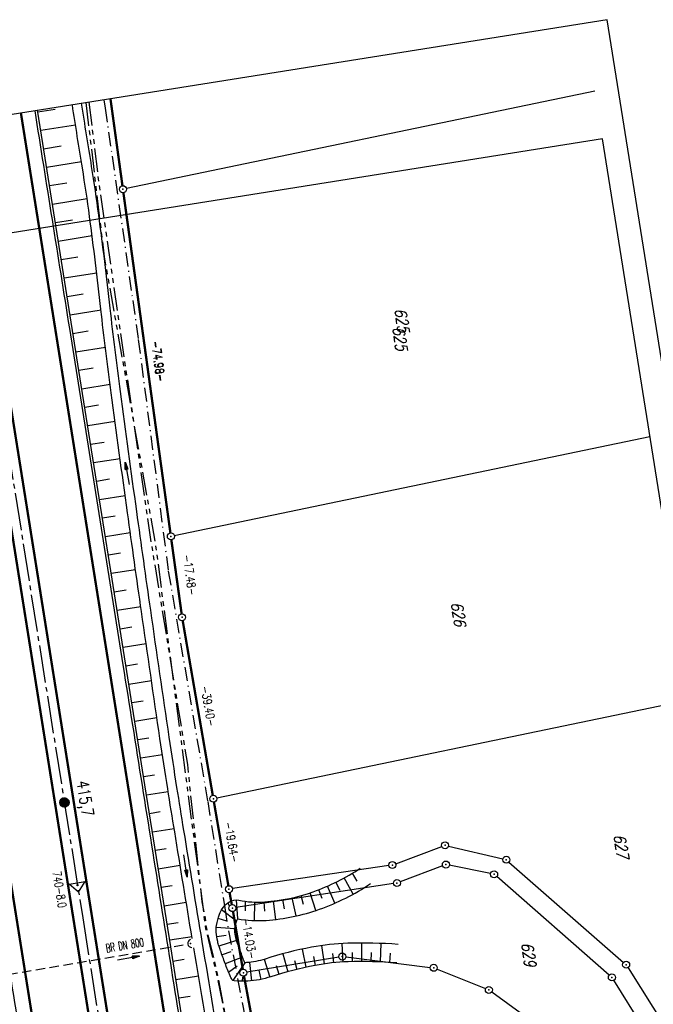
# Model space of a CAD drawing. Extents: x 447827 to 448299, y 438389 to 439851.
# Tile 115 of 116: x 447995 to 448130, y 439641 to 439851. Entities that reach past the tile are written whole.
import ezdxf
from ezdxf.enums import TextEntityAlignment as Align

# ---------------------------------------------------------------- set-up
doc = ezdxf.new("R2010")
doc.units = 0
doc.header["$LTSCALE"] = 2
doc.header["$MEASUREMENT"] = 0
for name, pattern in [('ACHSE', [5.5, 4, -0.5, 0.5, -0.5]), ('AUSGEZOGEN', [0]), ('BAB-FM2', [2.6, 1.5, -0.5, 0.1, -0.5]), ('GESTRICH-X2', [1.5, 1, -0.5]), ('PHANTOMX2', [5, 2.5, -0.5, 0.5, -0.5, 0.5, -0.5])]:
    doc.linetypes.add(name, pattern=pattern)
doc.layers.get('0').update_dxf_attribs({"linetype": 'AUSGEZOGEN'})
for name, color, linetype in [('209-ABSTAND', 8, 'AUSGEZOGEN'), ('209-FLSTNR', 8, 'AUSGEZOGEN'), ('209-GRENZL', 8, 'AUSGEZOGEN'), ('209-GRENZL-BAB', 7, 'AUSGEZOGEN'), ('209-GRENZP-BAB', 7, 'AUSGEZOGEN'), ('210-ABSTAND', 8, 'AUSGEZOGEN'), ('210-FLSTNR', 8, 'AUSGEZOGEN'), ('210-GRENZL', 8, 'AUSGEZOGEN'), ('210-GRENZL-BAB', 7, 'AUSGEZOGEN'), ('210-GRENZP', 8, 'AUSGEZOGEN'), ('210-GRENZP-BAB', 7, 'AUSGEZOGEN'), ('ACHSETOP', 250, 'ACHSE'), ('BAB_FM', 5, 'BAB-FM2'), ('BOESCHG', 250, 'AUSGEZOGEN'), ('DURCHL', 200, 'GESTRICH-X2'), ('FBRTOP', 250, 'AUSGEZOGEN'), ('HEKT_B', 250, 'CONTINUOUS'), ('KANAL', 7, 'GESTRICH-X2'), ('Lichtwellenleiter COLT', 46, 'PHANTOMX2'), ('Lichtwellenleiter GLH', 46, 'PHANTOMX2'), ('MULDE', 250, 'AUSGEZOGEN'), ('Netzknoten_PKT', 7, 'CONTINUOUS'), ('Netzknoten_PKT-NR', 7, 'CONTINUOUS'), ('Netzknoten_SIGNATUR', 7, 'CONTINUOUS'), ('PFEIL', 7, 'CONTINUOUS'), ('PFEILTOP', 200, 'AUSGEZOGEN'), ('Planeinteilung', 250, 'CONTINUOUS'), ('RAHMEN', 7, 'AUSGEZOGEN'), ('SCHSYMBOL', 200, 'AUSGEZOGEN')]:
    doc.layers.add(name, color=color, linetype=linetype)
doc.styles.add('ROMANS', font='romans.shx', dxfattribs={"width": 0.8})

# ---------------------------------------------------------------- blocks, each defined once
blk = doc.blocks.new('*X15')
at = {"color": 0}
for p, q in [((212.23, 257.39), (213.24, 258.4)), ((212.24, 257.33), (213.31, 258.4)), ((212.24, 257.47), (213.17, 258.4)), ((212.24, 257.26), (213.37, 258.39)), ((212.24, 257.55), (213.09, 258.39)), ((212.25, 257.2), (213.43, 258.38)), ((212.26, 257.63), (213, 258.37)), ((212.27, 257.14), (213.49, 258.37)), ((212.28, 257.09), (213.55, 258.35)), ((212.29, 257.73), (212.9, 258.35)), ((212.3, 257.04), (213.6, 258.33)), ((212.32, 256.99), (213.65, 258.31)), ((212.34, 257.86), (212.78, 258.29)), ((212.35, 256.94), (213.69, 258.29)), ((212.37, 256.9), (213.74, 258.26)), ((212.4, 256.85), (213.78, 258.24)), ((212.43, 256.81), (213.83, 258.21)), ((212.46, 256.77), (213.86, 258.18)), ((212.49, 256.73), (213.9, 258.14)), ((212.53, 256.7), (213.94, 258.11)), ((212.56, 256.66), (213.97, 258.07)), ((212.6, 256.63), (214.01, 258.03)), ((212.64, 256.6), (214.04, 257.99)), ((212.68, 256.57), (214.07, 257.95)), ((212.73, 256.54), (214.09, 257.91)), ((212.77, 256.52), (214.12, 257.86)), ((212.82, 256.49), (214.14, 257.82)), ((212.87, 256.47), (214.16, 257.77)), ((212.92, 256.45), (214.18, 257.72)), ((212.97, 256.44), (214.2, 257.66)), ((213.03, 256.42), (214.21, 257.6)), ((213.09, 256.41), (214.22, 257.54)), ((213.16, 256.41), (214.23, 257.48)), ((213.22, 256.4), (214.23, 257.41)), ((213.3, 256.41), (214.23, 257.34)), ((213.38, 256.41), (214.22, 257.26)), ((213.46, 256.43), (214.2, 257.17)), ((213.56, 256.46), (214.18, 257.07)), ((213.69, 256.51), (214.12, 256.95))]:
    blk.add_line(p, q, dxfattribs=at)
blk = doc.blocks.new('SRMAST2')
at = {"color": 0}
blk.add_circle((0, 0), 0.999, dxfattribs=at)
blk.add_point((0, 0), dxfattribs=at)
blk.add_blockref('*X15', (-213.23, -257.4))
blk = doc.blocks.new('40')
at = {"color": 0}
blk.add_arc((0.02, 0.31), 0.91, 192.5363, 347.4637, dxfattribs=at)
blk.add_point((0, 0), dxfattribs=at)
blk = doc.blocks.new('PFEIL2')
at = {"color": 0}
for p, q in [((0.88, 0), (-2.4, -0.01)), ((0.88, -0.27), (0.88, 0.28)), ((0.88, 0.28), (2.43, 0.01)), ((0.91, 0.27), (0.88, 0.26)), ((0.97, 0.26), (0.88, 0.25)), ((1.02, 0.25), (0.88, 0.23)), ((1.07, 0.24), (0.88, 0.21)), ((1.13, 0.23), (0.88, 0.19)), ((1.18, 0.22), (0.88, 0.17)), ((1.24, 0.21), (0.88, 0.15)), ((1.29, 0.21), (0.88, 0.14)), ((1.34, 0.2), (0.88, 0.12)), ((1.4, 0.19), (0.88, 0.1)), ((1.45, 0.18), (0.88, 0.08)), ((1.51, 0.17), (0.88, 0.06)), ((1.56, 0.16), (0.88, 0.04)), ((1.61, 0.15), (0.88, 0.02)), ((1.67, 0.14), (0.88, 0.01)), ((1.72, 0.13), (0.88, -0.01)), ((1.78, 0.12), (0.88, -0.03)), ((1.83, 0.11), (0.88, -0.05)), ((1.88, 0.1), (0.88, -0.07)), ((1.94, 0.09), (0.88, -0.09)), ((2.05, 0.08), (0.88, -0.12)), ((1.99, 0.08), (0.88, -0.11)), ((2.1, 0.07), (0.88, -0.14)), ((2.15, 0.06), (0.88, -0.16)), ((2.21, 0.05), (0.88, -0.18)), ((2.26, 0.04), (0.88, -0.2)), ((2.32, 0.03), (0.88, -0.22)), ((2.37, 0.02), (0.88, -0.23)), ((2.42, 0.01), (0.88, -0.25)), ((2.43, 0.01), (0.88, -0.27))]:
    blk.add_line(p, q, dxfattribs=at)
blk = doc.blocks.new('1135297')
for p, q in [((0, 297), (0, 0)), ((1135, 297), (0, 297))]:
    blk.add_line(p, q)
at = {"layer": 'RAHMEN'}
for p, q in [((950, 292), (25, 292)), ((25, 292), (25, 5))]:
    blk.add_line(p, q, dxfattribs=at)
blk = doc.blocks.new('GST')
at = {"color": 0}
blk.add_circle((0, 0), 0.75, dxfattribs=at)
blk.add_point((0, 0), dxfattribs=at)
blk = doc.blocks.new('PKT')
at = {"color": 0}
blk.add_circle((0, 0), 0.15, dxfattribs=at)
blk.add_point((0, 0), dxfattribs=at)
blk = doc.blocks.new('Station_Netzknoten')
at = {"layer": 'Netzknoten_SIGNATUR'}
for p, q in [((-1.75, 0.5), (1.75, 0.5)), ((0, -1.5), (-1.75, 0.5)), ((0, -1.5), (1.75, 0.5))]:
    blk.add_line(p, q, dxfattribs=at)
blk.add_point((0, 0), dxfattribs=at)

msp = doc.modelspace()

# ---------------------------------------------------------------- linework, layer by layer
at = {"layer": '209-GRENZL'}
for p, q in [((448117.8, 439836.07), (448017.53, 439815.27)), ((448129.57, 439762.11), (448027.79, 439740.99))]:
    msp.add_line(p, q, dxfattribs=at)
at = {"layer": '209-GRENZL-BAB', "const_width": 0.5, "flags": 128}
for points in [[(448016.7, 439815.86), (448014.13, 439834.48)], [(448026.96, 439741.58), (448016.9, 439814.38)], [(448027.16, 439740.1), (448027.29, 439739.19)]]:
    msp.add_lwpolyline(points, dxfattribs=at)
at = {"layer": '210-GRENZL'}
for p, q in [((448129.57, 439762.11), (448027.79, 439740.99)), ((448138.51, 439705.93), (448036.88, 439684.85)), ((448075.16, 439670.78), (448085.02, 439674.49)), ((448086.45, 439674.58), (448098.1, 439671.82)), ((448073.72, 439670.41), (448040.23, 439665.46)), ((448085.2, 439670.35), (448076.12, 439666.92)), ((448095.48, 439668.68), (448086.63, 439670.47)), ((448099.39, 439671.16), (448123.91, 439649.68)), ((448120.85, 439646.97), (448096.78, 439668.04)), ((448074.68, 439666.54), (448040.97, 439661.41)), ((448062.99, 439650.82), (448043.31, 439647.59)), ((448064.47, 439650.85), (448082.56, 439648.62)), ((448084, 439648.25), (448094.39, 439644.07)), ((448124.87, 439648.55), (448137.68, 439628.12)), ((448137.88, 439620.31), (448121.81, 439645.85)), ((448095.7, 439643.35), (448108.45, 439634.17))]:
    msp.add_line(p, q, dxfattribs=at)
at = {"layer": '210-GRENZL-BAB', "const_width": 0.5, "flags": 128}
for points in [[(448026.96, 439741.58), (448017.55, 439809.71)], [(448027.16, 439740.1), (448029.36, 439724.27)], [(448036.02, 439685.44), (448029.59, 439722.79)], [(448036.28, 439683.96), (448039.36, 439666.09)], [(448040.09, 439662.04), (448039.62, 439664.61)], [(448042.45, 439648.21), (448040.36, 439660.56)], [(448061.87, 439543.99), (448042.71, 439646.73)]]:
    msp.add_lwpolyline(points, dxfattribs=at)
at = {"layer": 'ACHSETOP'}
msp.add_lwpolyline([(447981.14, 439829.23), (447988.55, 439782.67), (448008.19, 439659.22), (448023.91, 439560.46), (448035.69, 439486.4), (448051.41, 439387.64)], dxfattribs=at)
at = {"layer": 'BAB_FM'}
msp.add_lwpolyline([(448012.74, 439834.26), (448012.99, 439832.47), (448020.09, 439782.97), (448026.51, 439733.37), (448034.94, 439684.08), (448038.59, 439661.37), (448039.38, 439656.43), (448045.41, 439624.99), (448052.69, 439585.65)], dxfattribs=at)
at = {"layer": 'BOESCHG'}
for p, q in [((448002.32, 439832.19), (447998.59, 439831.61)), ((448006.32, 439830.96), (448006.32, 439830.96)), ((448006.66, 439828.82), (447999.21, 439827.66)), ((448006.95, 439827.01), (448006.95, 439827.01)), ((448003.56, 439824.3), (447999.83, 439823.71)), ((448007.58, 439823.06), (448007.58, 439823.06)), ((448007.92, 439820.95), (448000.46, 439819.76)), ((448008.22, 439819.12), (448008.22, 439819.11)), ((448004.82, 439816.4), (448001.09, 439815.81)), ((448008.84, 439815.16), (448008.83, 439815.16)), ((448009.14, 439813.04), (448001.71, 439811.86)), ((448009.4, 439811.2), (448009.4, 439811.2)), ((448006.02, 439808.49), (448002.34, 439807.91)), ((448009.93, 439807.24), (448009.93, 439807.24)), ((448010.2, 439805.11), (448002.97, 439803.96)), ((448010.44, 439803.27), (448010.43, 439803.27)), ((448007.15, 439800.57), (448003.6, 439800.01)), ((448010.93, 439799.3), (448010.93, 439799.3)), ((448011.19, 439797.16), (448004.23, 439796.06)), ((448011.4, 439795.33), (448011.4, 439795.33)), ((448008.26, 439792.65), (448004.86, 439792.11)), ((448011.87, 439791.36), (448011.86, 439791.36)), ((448012.11, 439789.21), (448005.49, 439788.16)), ((448012.31, 439787.38), (448012.31, 439787.38)), ((448009.34, 439784.72), (448006.11, 439784.21)), ((448012.78, 439783.41), (448012.78, 439783.41)), ((448013.04, 439781.26), (448006.74, 439780.26)), ((448013.26, 439779.44), (448013.26, 439779.44)), ((448010.45, 439776.8), (448007.37, 439776.31)), ((448013.77, 439775.47), (448013.77, 439775.47)), ((448014.05, 439773.32), (448008, 439772.35)), ((448014.29, 439771.5), (448014.29, 439771.5)), ((448011.6, 439768.88), (448008.63, 439768.4)), ((448014.82, 439767.54), (448014.82, 439767.54)), ((448015.11, 439765.39), (448009.26, 439764.46)), ((448015.36, 439763.58), (448015.36, 439763.57)), ((448012.77, 439760.96), (448009.89, 439760.51)), ((448015.9, 439759.61), (448015.9, 439759.61)), ((448016.19, 439757.46), (448010.52, 439756.56)), ((448016.44, 439755.65), (448016.44, 439755.65)), ((448013.94, 439753.05), (448011.15, 439752.61)), ((448016.98, 439751.69), (448016.98, 439751.69)), ((448017.28, 439749.53), (448011.78, 439748.66)), ((448017.53, 439747.72), (448017.53, 439747.72)), ((448015.12, 439745.14), (448012.42, 439744.71)), ((448018.08, 439743.76), (448018.08, 439743.76)), ((448018.38, 439741.61), (448013.05, 439740.76)), ((448018.63, 439739.8), (448018.63, 439739.8)), ((448016.3, 439737.22), (448013.68, 439736.81)), ((448019.19, 439735.84), (448019.19, 439735.84)), ((448019.49, 439733.68), (448014.31, 439732.86)), ((448019.75, 439731.88), (448019.75, 439731.88)), ((448017.5, 439729.31), (448014.94, 439728.91)), ((448020.31, 439727.92), (448020.31, 439727.92)), ((448020.62, 439725.76), (448015.57, 439724.96)), ((448020.88, 439723.96), (448020.88, 439723.96)), ((448018.69, 439721.4), (448016.2, 439721)), ((448021.45, 439720), (448021.45, 439720)), ((448021.76, 439717.84), (448016.83, 439717.05)), ((448022.02, 439716.04), (448022.02, 439716.04)), ((448019.9, 439713.49), (448017.45, 439713.1)), ((448022.6, 439712.08), (448022.6, 439712.08)), ((448022.92, 439709.92), (448018.08, 439709.15)), ((448023.18, 439708.12), (448023.18, 439708.12)), ((448021.1, 439705.59), (448018.71, 439705.2)), ((448023.76, 439704.17), (448023.76, 439704.17)), ((448024.08, 439702.01), (448019.34, 439701.25)), ((448024.34, 439700.21), (448024.34, 439700.21)), ((448022.32, 439697.68), (448019.97, 439697.3)), ((448024.93, 439696.25), (448024.93, 439696.25)), ((448025.25, 439694.1), (448020.6, 439693.35)), ((448025.53, 439692.3), (448025.53, 439692.3)), ((448023.55, 439689.77), (448021.23, 439689.4)), ((448026.14, 439688.35), (448026.14, 439688.34)), ((448026.48, 439686.19), (448021.86, 439685.45)), ((448026.77, 439684.39), (448026.77, 439684.39)), ((448024.8, 439681.87), (448022.49, 439681.5)), ((448027.41, 439680.45), (448027.41, 439680.45)), ((448027.76, 439678.29), (448023.11, 439677.55)), ((448028.05, 439676.5), (448028.05, 439676.5)), ((448026.07, 439673.97), (448023.74, 439673.6)), ((448028.7, 439672.55), (448028.7, 439672.55)), ((448029.05, 439670.4), (448024.37, 439669.65)), ((448029.35, 439668.6), (448029.35, 439668.6)), ((448066.05, 439664.28), (448064.15, 439667.76)), ((448066.91, 439667.06), (448065.89, 439668.75)), ((448027.35, 439666.07), (448025, 439665.7)), ((448062.15, 439662.36), (448060.56, 439666)), ((448063.25, 439665.06), (448062.38, 439666.84)), ((448030, 439664.66), (448030, 439664.66)), ((448055.45, 439662.07), (448054.92, 439663.98)), ((448058.08, 439660.8), (448056.83, 439664.56)), ((448059.42, 439663.39), (448058.71, 439665.24)), ((448030.35, 439662.5), (448025.62, 439661.75)), ((448039.57, 439661.81), (448039.22, 439662.4)), ((448041.36, 439658.99), (448041.08, 439663.04)), ((448043.06, 439660.74), (448043.05, 439662.75)), ((448044.93, 439658.63), (448045.05, 439662.59)), ((448047.18, 439660.65), (448047.05, 439662.63)), ((448049.51, 439658.88), (448049.04, 439662.82)), ((448051.35, 439661.16), (448051.01, 439663.11)), ((448053.84, 439659.63), (448052.98, 439663.5)), ((448030.65, 439660.71), (448030.65, 439660.71)), ((448041.12, 439658.5), (448037.88, 439660.93)), ((448028.63, 439658.18), (448026.25, 439657.8)), ((448039.06, 439658.54), (448037.15, 439659.08)), ((448031.59, 439655.17), (448026.81, 439654.41)), ((448031.3, 439656.76), (448031.3, 439656.76)), ((448040.71, 439656.83), (448036.76, 439657.12)), ((448038.87, 439655.43), (448036.91, 439655.13)), ((448041.11, 439654.39), (448037.33, 439653.17)), ((448059.32, 439653.28), (448059.88, 439649.36)), ((448063.64, 439653.72), (448063.86, 439649.76)), ((448067.85, 439653.82), (448067.86, 439649.86)), ((448072.01, 439653.74), (448071.86, 439649.78)), ((448031.96, 439652.82), (448031.96, 439652.82)), ((448039.86, 439651.97), (448038, 439651.29)), ((448051.03, 439651.52), (448052.06, 439647.69)), ((448055.12, 439652.51), (448055.95, 439648.64)), ((448057.54, 439650.98), (448057.91, 439649.03)), ((448061.67, 439651.57), (448061.87, 439649.6)), ((448065.82, 439651.81), (448065.86, 439649.83)), ((448069.9, 439651.82), (448069.86, 439649.84)), ((448073.98, 439651.66), (448073.86, 439649.68)), ((448029.91, 439650.28), (448027.5, 439649.9)), ((448032.61, 439648.87), (448032.61, 439648.87)), ((448042.41, 439650.79), (448038.69, 439649.41)), ((448041.27, 439648.9), (448039.41, 439647.55)), ((448042.87, 439649.61), (448040.34, 439645.8)), ((448043.9, 439649.69), (448044.32, 439645.74)), ((448047.05, 439650.34), (448048.23, 439646.55)), ((448049.57, 439649.05), (448050.14, 439647.15)), ((448053.53, 439650.12), (448054, 439648.19)), ((448032.97, 439646.71), (448028.13, 439645.95)), ((448045.89, 439647.99), (448046.29, 439646.05)), ((448033.27, 439644.93), (448033.27, 439644.93)), ((448042.39, 439646.57), (448042.32, 439645.64)), ((448031.19, 439642.38), (448028.75, 439642)), ((448033.93, 439640.98), (448033.93, 439640.98))]:
    msp.add_line(p, q, dxfattribs=at)
msp.add_lwpolyline([(448050.55, 439505.39), (448046.03, 439532.94), (448038.84, 439578.62), (448033.04, 439614.81), (448027.02, 439652.99), (448021.51, 439687.69), (448014.5, 439731.65), (448007.86, 439773.21), (447999.64, 439824.9), (447998.53, 439832)], dxfattribs=at)
for points in [[(448075.37, 439649.58, 0.026781), (448065.01, 439649.81, 0.03877), (448057.9, 439649.03, 0.031554), (448048.42, 439646.61, -0.061862), (448043.5, 439645.67, -0.042239), (448040.57, 439645.73, -0.238057), (448040.11, 439646.03, -0.034084), (448039.71, 439646.82, -0.010667), (448038.67, 439649.46, -0.001987), (448037.67, 439652.19, -0.005989), (448037.36, 439653.1, -0.033381), (448037.08, 439654.17, -0.018231), (448036.78, 439656.15, -0.071579), (448036.82, 439657.61, -0.042643), (448037.43, 439659.97, -0.08432), (448038.29, 439661.51, -0.087233), (448039.57, 439662.63, -0.188083), (448041.6, 439662.98, 0.067857), (448047.15, 439662.64, 0.06655), (448057.52, 439664.8, 0.062722), (448067.57, 439669.83)], [(448075.67, 439653.53, 0.026781), (448064.89, 439653.77, 0.03877), (448057.16, 439652.93, 0.031554), (448047.2, 439650.39, -0.061862), (448043.24, 439649.63, -0.007213), (448042.85, 439649.61, -0.005222), (448042.39, 439650.83, -0.001987), (448041.4, 439653.53, -0.005989), (448041.12, 439654.36, -0.033381), (448040.97, 439654.91, -0.018231), (448040.71, 439656.61, -0.071579), (448040.72, 439656.94, -0.042643), (448041.17, 439658.65, -0.077549), (448041.36, 439659, 0.062278), (448047.44, 439658.68, 0.06655), (448058.84, 439661.06, 0.062722), (448069.78, 439666.53, 0.062722)]]:
    msp.add_lwpolyline(points, format="xyb", dxfattribs=at)
at = {"layer": 'DURCHL'}
msp.add_line((447992.25, 439647.12), (448030.53, 439653.59), dxfattribs=at)
at = {"layer": 'FBRTOP'}
for points in [[(448034.37, 439384.93, -0.000001), (448050.09, 439286.17, -0.000002), (448057.94, 439236.79), (448081.52, 439088.65, 0.000001), (448091.34, 439026.93, -0.000001), (448101.16, 438965.21, -0.000001), (448105.09, 438940.52, 0.000002), (448109.02, 438915.83, 0.000007), (448110.98, 438903.48, -0.000017)], [(448068.2, 439390.31, -0.000001), (448083.91, 439291.55, -0.000002), (448091.77, 439242.17), (448115.34, 439094.04, 0.000001), (448125.16, 439032.31, -0.000001), (448134.98, 438970.59, -0.000001), (448138.91, 438945.9, 0.000002), (448142.84, 438921.21, 0.000007), (448144.8, 438908.87, -0.000017)], [(447997.93, 439831.9, -0.000002), (448005.34, 439785.34, 0), (448016.8, 439713.32, -0.000001), (448024.98, 439661.89, -0.000001), (448032.84, 439612.51, 0.000002), (448040.7, 439563.13), (448050, 439504.67, -0.000002)], [(447964.11, 439826.52, -0.000002), (447971.52, 439779.96), (447982.97, 439707.94), (447991.16, 439656.51, -0.000001), (447999.02, 439607.13, 0.000002), (448006.87, 439557.75), (448015.07, 439506.26, -0.000002)]]:
    msp.add_lwpolyline(points, format="xyb", dxfattribs=at)
at = {"layer": 'FBRTOP', "const_width": 0.5}
for points in [[(447994.97, 439831.43), (448002.38, 439784.87), (448022.02, 439661.42), (448037.73, 439562.66), (448049.52, 439488.6), (448065.23, 439389.84)], [(447967.32, 439827.03), (447974.72, 439780.47), (447994.37, 439657.02), (448010.08, 439558.26), (448021.87, 439484.19), (448037.58, 439385.44)]]:
    msp.add_lwpolyline(points, dxfattribs=at)
for points in [[(447979.17, 439828.92, -0.000002), (447986.58, 439782.35, 0), (447998.04, 439710.34, -0.000001), (448006.22, 439658.91, -0.000001), (448014.08, 439609.53, 0.000002), (448021.93, 439560.15), (448032.25, 439495.33, -0.000002)], [(447983.12, 439829.54, -0.000002), (447990.53, 439782.98, 0), (448001.99, 439710.97, -0.000001), (448010.17, 439659.54, -0.000001), (448018.03, 439610.16, 0.000002), (448025.88, 439560.78), (448036.33, 439495.12, -0.000002)]]:
    msp.add_lwpolyline(points, format="xyb", dxfattribs=at)
at = {"layer": 'KANAL'}
msp.add_line((447992.25, 439647.12), (448030.53, 439653.59), dxfattribs=at)
at = {"layer": 'Lichtwellenleiter COLT', "flags": 128}
msp.add_lwpolyline([(448009.52, 439833.75), (448011.83, 439814.84), (448022.86, 439739.26), (448030.58, 439692.06), (448033.66, 439662.67), (448034.27, 439659.87), (448034.65, 439656.96), (448036.78, 439648.13), (448050.92, 439574.94), (448059.85, 439523.14), (448063.58, 439496.42), (448066.09, 439474.64), (448068.21, 439461.98), (448069.29, 439451.29), (448069.73, 439437.55), (448071.68, 439407.32), (448083.12, 439349.79), (448092.63, 439299.41), (448097.6, 439273.76), (448099.73, 439261.94), (448100.92, 439253.83), (448105.64, 439227.99), (448112.18, 439189.02), (448117.89, 439148.66), (448121.14, 439131.65), (448126.67, 439095.87), (448128.37, 439084.79), (448130.46, 439068.61), (448144.2, 438979.77), (448153.62, 438912.71), (448156.26, 438894.98), (448169.88, 438821.47), (448188.41, 438734.18), (448193.34, 438713.72)], dxfattribs=at)
at = {"layer": 'Lichtwellenleiter GLH', "flags": 128}
msp.add_lwpolyline([(448008.87, 439833.64), (448012.77, 439800.67), (448020.08, 439759.7), (448023.77, 439738.98), (448034.49, 439656.87), (448036.62, 439648.04), (448043.77, 439613.25), (448044.25, 439610.86), (448044.7, 439608.34), (448055.84, 439546.33), (448058.65, 439529.9), (448060.04, 439521.79), (448068.72, 439450.74), (448070.6, 439423.58), (448087.39, 439329.61), (448101.86, 439249.13), (448108.7, 439207.21), (448119.92, 439138.49), (448129.27, 439079.99), (448147.84, 438959.61), (448154.42, 438910.71), (448156.07, 438898.83), (448157.9, 438888.53), (448166.44, 438840.09), (448182.54, 438758.01), (448182.54, 438758.01), (448194.66, 438713.93)], dxfattribs=at)
at = {"layer": 'MULDE'}
for points in [[(448031.62, 439654.83, -0.000452), (448027.87, 439677.62, -0.001227), (448026.39, 439686.8, -0.002618), (448024.73, 439697.57, -0.001039), (448020.77, 439724.74, -0.00131), (448017.78, 439745.91, -0.001082), (448014.28, 439771.56, -0.005418), (448012.08, 439789.46, 0.004874), (448009.66, 439809.31, 0.007544), (448008.13, 439819.66, -0.00158), (448005.98, 439833.18, -0.008659)], [(448063.41, 439492.92, -0.001514), (448062.82, 439496.44, -0.005819), (448062.68, 439497.33, -0.005731), (448061.04, 439509.94, 0.016293), (448060.36, 439514.43, 0.007398), (448058.22, 439525.13, -0.004261), (448054.39, 439543.61, -0.00009), (448051, 439560.74, -0.000144), (448048.89, 439571.43, -0.000868), (448041.78, 439607.84, -0.003029), (448039.83, 439618.28, -0.002882), (448038.48, 439625.99, -0.000791), (448033.77, 439654.14, -0.000473), (448029.84, 439677.94, -0.001227), (448028.36, 439687.11, -0.002618), (448026.71, 439697.87, -0.001039), (448022.75, 439725.03, -0.00131), (448019.76, 439746.19, -0.001082), (448016.26, 439771.82, -0.005418), (448014.07, 439789.68, 0.004874), (448011.64, 439809.57, 0.007544), (448010.11, 439819.98, -0.001581), (448007.95, 439833.5, -0.008659)], [(448061.44, 439492.59, -0.001514), (448060.84, 439496.11, -0.005819), (448060.7, 439497.05, -0.005731), (448059.06, 439509.7, 0.016293), (448058.39, 439514.07, 0.007398), (448056.26, 439524.7, -0.004261), (448052.43, 439543.22, -0.00009), (448049.04, 439560.35, -0.000144), (448046.93, 439571.04, -0.000868), (448039.82, 439607.46, -0.003029), (448037.86, 439617.93, -0.002882), (448036.51, 439625.65, -0.000763), (448031.96, 439652.82, -0.000473)]]:
    msp.add_lwpolyline(points, format="xyb", dxfattribs=at)

# ---------------------------------------------------------------- block references
at = {"layer": '209-GRENZP-BAB', "rotation": 279.0411497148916}
for p in [(448016.8, 439815.12), (448027.06, 439740.84)]:
    msp.add_blockref('GST', p, dxfattribs=at)
at = {"layer": '210-GRENZP', "rotation": 279.0411497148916}
for p in [(448085.72, 439674.75), (448098.83, 439671.65), (448074.46, 439670.52), (448085.9, 439670.62), (448096.22, 439668.53), (448075.42, 439666.65), (448063.73, 439650.94), (448083.3, 439648.53), (448124.47, 439649.19), (448121.41, 439646.48), (448095.09, 439643.79)]:
    msp.add_blockref('GST', p, dxfattribs=at)
at = {"layer": '210-GRENZP-BAB', "rotation": 279.0411497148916}
for p in [(448027.06, 439740.84), (448029.46, 439723.53), (448036.15, 439684.7), (448039.49, 439665.35), (448040.23, 439661.3), (448042.57, 439647.47)]:
    msp.add_blockref('GST', p, dxfattribs=at)
at = {"layer": 'HEKT_B'}
msp.add_blockref('SRMAST2', (448004.27, 439683.91), dxfattribs=at)
at = {"layer": 'Netzknoten_PKT'}
msp.add_blockref('PKT', (448007.08, 439666.21), dxfattribs=at)
at = {"layer": 'Netzknoten_SIGNATUR', "rotation": 9.059596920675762}
msp.add_blockref('Station_Netzknoten', (448007.08, 439666.21), dxfattribs=at)
at = {"layer": 'PFEIL', "rotation": 9.60009999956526}
msp.add_blockref('PFEIL2', (448017.98, 439650.58), dxfattribs=at)
at = {"layer": 'PFEILTOP'}
for p, rotation in [((448017.72, 439754.29), 99.36745334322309), ((448030.18, 439670.31), 278.7170857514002), ((448017.98, 439650.58), 9.600100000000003)]:
    msp.add_blockref('PFEIL2', p, dxfattribs=dict(at, rotation=rotation))
at = {"layer": 'Planeinteilung', "linetype": 'Continuous', "rotation": 279.041149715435}
msp.add_blockref('1135297', (447827.12, 439804.72), dxfattribs=at)
at = {"layer": 'SCHSYMBOL', "rotation": 279.0411}
msp.add_blockref('40', (448031.28, 439653.72), dxfattribs=at)

# ---------------------------------------------------------------- texts
at = {"layer": '209-ABSTAND', "insert": (448024.3, 439778.31), "char_height": 1.8, "attachment_point": 5, "rotation": 277.8644, "style": 'ROMANS'}
msp.add_mtext('-74.98-', dxfattribs=at)
at = {"layer": '209-FLSTNR', "style": 'ROMANS', "oblique": 15, "width": 0.8}
msp.add_text('625', height=2.5, rotation=279.0411, dxfattribs=at).set_placement((448074.87, 439789.43))
at = {"layer": '210-ABSTAND', "char_height": 1.8, "attachment_point": 5, "style": 'ROMANS'}
for s, insert, rotation in [('-74.99-', (448024.46, 439778.33), 277.8584), ('-17.48-', (448031.12, 439732.58), 277.8936), ('-39.40-', (448035.1, 439704.51), 279.7755), ('-19.64-', (448040.1, 439675.42), 279.794), ('-14.03-', (448043.82, 439654.79), 279.6008)]:
    msp.add_mtext(s, dxfattribs=dict(at, insert=insert, rotation=rotation))
at = {"layer": '210-FLSTNR', "style": 'ROMANS', "oblique": 15, "width": 0.8}
for s, p in [('625', (448074.43, 439785.52)), ('626', (448086.95, 439726.59)), ('627', (448121.77, 439676.9)), ('629', (448101.99, 439653.76))]:
    msp.add_text(s, height=2.5, rotation=279.0411, dxfattribs=at).set_placement(p)
at = {"layer": 'DURCHL', "style": 'ROMANS', "width": 0.6}
msp.add_text('BR DN 800', height=1.8, rotation=9.6001, dxfattribs=at).set_placement((448017.35, 439652.48), align=Align.CENTER)
at = {"layer": 'HEKT_B', "style": 'ROMANS', "width": 0.8}
msp.add_text('415,7', height=2.5, rotation=279.0411, dxfattribs=at).set_placement((448006.91, 439688.38))
at = {"layer": 'Netzknoten_PKT-NR', "style": 'ROMANS', "width": 0.75}
msp.add_text('740-8.0', height=1.8, rotation=279.0634, dxfattribs=at).set_placement((448002.99, 439661.25), align=Align.RIGHT)

doc.saveas('drawing.dxf')
